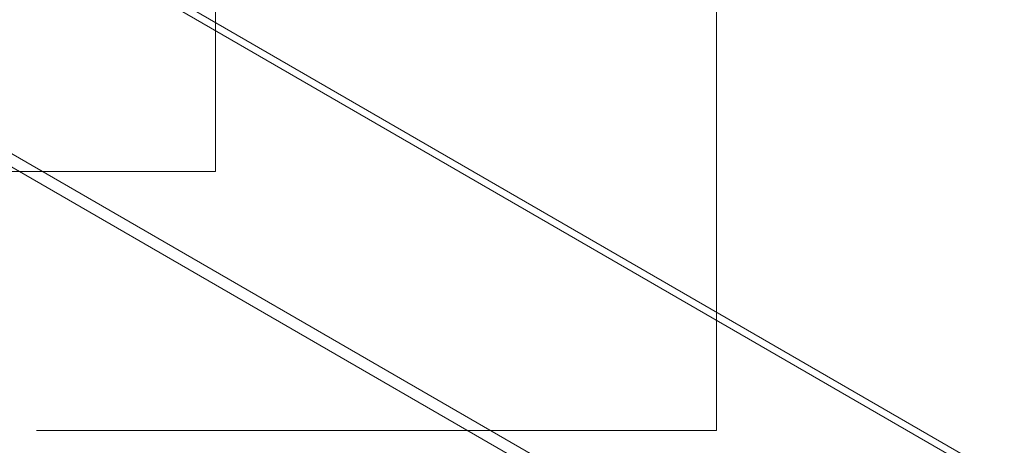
# Model space of a CAD drawing. Header units: metres. Extents: x 6.5 to 21.8, y 0.6 to 11.2.
# Tile 3 of 107: x 8.7 to 11.7, y 2.5 to 3.8. Entities that reach past the tile are written whole.
import ezdxf

# ---------------------------------------------------------------- set-up
doc = ezdxf.new("R2010")
doc.units = ezdxf.units.M
for name, color, linetype, lineweight in [('A-FLOR', 7, 'Continuous', 5), ('G-ANNO-TEXT', 7, 'Continuous', 9), ('I-WALL', 7, 'Continuous', 5)]:
    doc.layers.add(name, color=color, linetype=linetype, lineweight=lineweight)

msp = doc.modelspace()

# ---------------------------------------------------------------- linework, layer by layer
at = {"layer": 'A-FLOR'}
for p, q in [((7.1408, 4.2341), (13.3917, 0.6252)), ((13.3917, 1.36), (8.4136, 4.2341)), ((13.3917, 0.5843), (7.1408, 4.1933))]:
    msp.add_line(p, q, dxfattribs=at)
at = {"layer": 'G-ANNO-TEXT'}
for p, q in [((9.2662, 4.7686), (9.2662, 3.3114)), ((10.7961, 4.0975), (10.7961, 2.5213)), ((9.2662, 3.3114), (8.272, 3.3114)), ((8.7561, 2.5213), (8.7199, 2.5213)), ((10.7961, 2.5213), (8.7561, 2.5213))]:
    msp.add_line(p, q, dxfattribs=at)
at = {"layer": 'I-WALL'}
msp.add_line((8.4136, 4.2586), (13.3917, 1.3845), dxfattribs=at)

doc.saveas('drawing.dxf')
